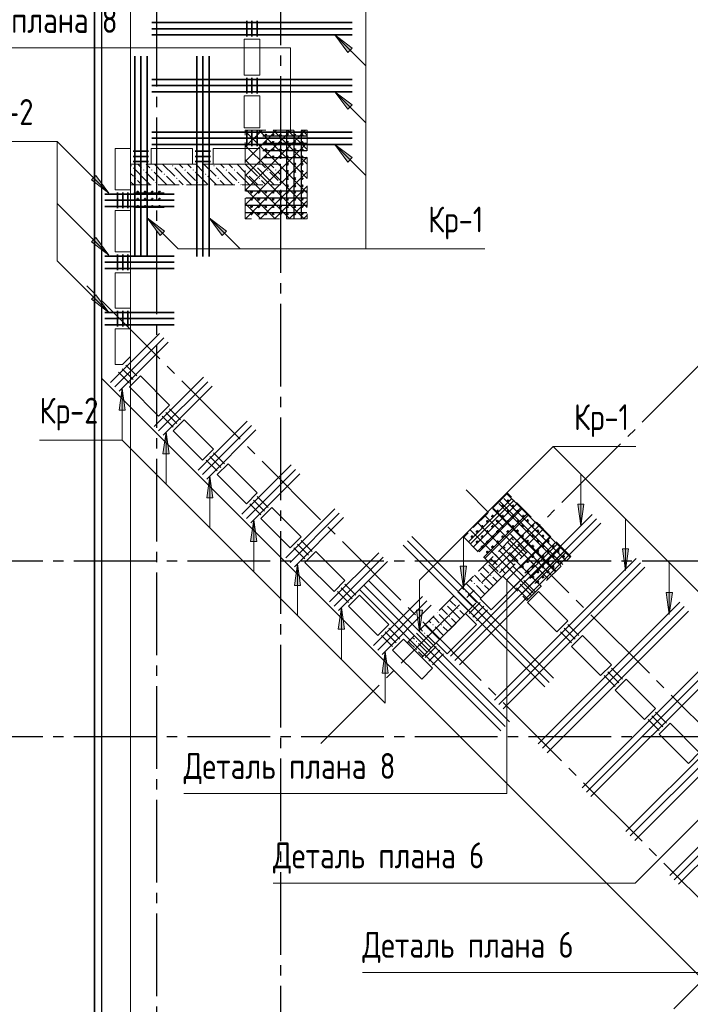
# Model space of a CAD drawing. Header units: millimetres. Extents: x 0 to 43617, y 0 to 59400.
# Tile 4 of 29: x 6601 to 13091, y 14741 to 24268. Entities that reach past the tile are written whole.
import ezdxf

# ---------------------------------------------------------------- set-up
doc = ezdxf.new("R2010")
doc.units = ezdxf.units.MM
doc.linetypes.add('______2', pattern=[270, 200, -70])
doc.linetypes.add('______5', pattern=[1100, 800, -100, 100, -100])
for name, color, linetype, lineweight in [('S1 Стержни арматуры фон', 7, 'Continuous', 25), ('Standard', 7, 'Continuous', 25), ('Вспомогательная арматура', 7, 'Continuous', 25), ('ЖБ Пилон', 180, 'Continuous', 25), ('Оси', 40, '______5', 18), ('Позиционная метка номер позиции', 7, 'Continuous', 13), ('Поперечная арматура', 7, 'Continuous', 25), ('Поперечное армирование AW фон', 7, 'Continuous', 25), ('Примечания', 7, 'Continuous', 25)]:
    doc.layers.add(name, color=color, linetype=linetype, lineweight=lineweight)
doc.layers.add('ЖБ Перекрытие верхний уровень', color=7, linetype='Continuous', lineweight=25, true_color=0xe0e0ff)
doc.styles.add('GOST 2.304-81', font='txt')

msp = doc.modelspace()

# ---------------------------------------------------------------- hatches: boundary and pattern name
at = {"layer": 'ЖБ Пилон', "linetype": 'Continuous', "lineweight": 18, "transparency": 33554687}
for points in [[(7674.5, 22853.1), (7681, 22859.6), (7687.5, 22853.1), (7681, 22846.6)], [(7794.5, 22813.1), (7801, 22819.6), (7807.5, 22813.1), (7801, 22806.6)], [(7874.5, 22813.1), (7881, 22819.6), (7887.5, 22813.1), (7881, 22806.6)], [(7994.5, 22773.1), (8001, 22779.6), (8007.5, 22773.1), (8001, 22766.6)], [(8074.5, 22853.1), (8081, 22859.6), (8087.5, 22853.1), (8081, 22846.6)], [(8194.5, 22813.1), (8201, 22819.6), (8207.5, 22813.1), (8201, 22806.6)], [(8274.5, 22813.1), (8281, 22819.6), (8287.5, 22813.1), (8281, 22806.6)], [(8394.5, 22773.1), (8401, 22779.6), (8407.5, 22773.1), (8401, 22766.6)], [(8474.5, 22853.1), (8481, 22859.6), (8487.5, 22853.1), (8481, 22846.6)], [(8594.5, 22813.1), (8601, 22819.6), (8607.5, 22813.1), (8601, 22806.6)], [(8674.5, 22813.1), (8681, 22819.6), (8687.5, 22813.1), (8681, 22806.6)], [(8794.5, 22773.1), (8801, 22779.6), (8807.5, 22773.1), (8801, 22766.6)], [(8874.5, 22853.1), (8881, 22859.6), (8887.5, 22853.1), (8881, 22846.6)], [(8994.5, 22813.1), (9001, 22819.6), (9007.5, 22813.1), (9001, 22806.6)], [(9074.5, 22813.1), (9081, 22819.6), (9087.5, 22813.1), (9081, 22806.6)], [(7714.5, 22733.1), (7721, 22739.6), (7727.5, 22733.1), (7721, 22726.6)], [(7914.5, 22693.1), (7921, 22699.6), (7927.5, 22693.1), (7921, 22686.6)], [(8114.5, 22733.1), (8121, 22739.6), (8127.5, 22733.1), (8121, 22726.6)], [(8314.5, 22693.1), (8321, 22699.6), (8327.5, 22693.1), (8321, 22686.6)], [(8514.5, 22733.1), (8521, 22739.6), (8527.5, 22733.1), (8521, 22726.6)], [(8714.5, 22693.1), (8721, 22699.6), (8727.5, 22693.1), (8721, 22686.6)], [(8914.5, 22733.1), (8921, 22739.6), (8927.5, 22733.1), (8921, 22726.6)], [(9114.5, 22693.1), (9121, 22699.6), (9124, 22696.6), (9124, 22689.7), (9121, 22686.6)], [(11394.5, 19213.1), (11401, 19219.6), (11407.5, 19213.1), (11401, 19206.6)], [(11234.5, 19053.1), (11241, 19059.6), (11247.4, 19053.1), (11241, 19046.6)], [(11314.5, 19133.1), (11321, 19139.6), (11327.5, 19133.1), (11321, 19126.6)], [(11125.5, 19015), (11127.5, 19013.1), (11121, 19006.6), (11119, 19008.5)], [(11234.5, 18973.1), (11241, 18979.6), (11247.4, 18973.1), (11241, 18966.6)], [(11045.5, 18935), (11047.4, 18933.1), (11041, 18926.6), (11039, 18928.5)], [(11154.4, 18893.1), (11160.9, 18899.6), (11167.4, 18893.1), (11160.9, 18886.6)], [(10994.5, 18813.1), (11001, 18819.6), (11007.5, 18813.1), (11001, 18806.6)], [(11074.5, 18813.1), (11081, 18819.6), (11087.5, 18813.1), (11081, 18806.6)], [(10914.5, 18733.1), (10921, 18739.6), (10927.5, 18733.1), (10921, 18726.6)], [(10725.5, 18615), (10727.5, 18613.1), (10721, 18606.6), (10719, 18608.5)], [(10834.5, 18653.1), (10841, 18659.6), (10847.4, 18653.1), (10841, 18646.6)], [(10834.5, 18573.1), (10841, 18579.6), (10847.4, 18573.1), (10841, 18566.6)], [(10645.5, 18535), (10647.4, 18533.1), (10641, 18526.6), (10639, 18528.5)], [(10754.5, 18493.1), (10760.9, 18499.6), (10767.4, 18493.1), (10760.9, 18486.6)], [(10594.5, 18413.1), (10601, 18419.6), (10607.5, 18413.1), (10601, 18406.6)], [(10674.5, 18413.1), (10681, 18419.6), (10687.5, 18413.1), (10681, 18406.6)], [(10514.5, 18333.1), (10521, 18339.6), (10527.5, 18333.1), (10521, 18326.6)], [(10434.5, 18253.1), (10441, 18259.6), (10447.4, 18253.1), (10441, 18246.6)], [(10434.5, 18173.1), (10441, 18179.6), (10447.4, 18173.1), (10441, 18166.6)]]:
    msp.add_hatch(color=7, dxfattribs=at).paths.add_polyline_path(points, flags=16)
at = {"layer": 'Позиционная метка номер позиции', "linetype": 'Continuous', "lineweight": 13, "transparency": 33554687}
for points in [[(9777.8, 23950.3), (9650.5, 24120), (9820.2, 23992.7)], [(9777.8, 23400.3), (9650.5, 23570), (9820.2, 23442.7)], [(9777.8, 22890.3), (9650.5, 23060), (9820.2, 22932.7)], [(9777.8, 22890.3), (9650.5, 23060), (9820.2, 22932.7)], [(7336.9, 22759.7), (7464.2, 22590), (7294.5, 22717.3)], [(7961.3, 22180.5), (7834, 22350.2), (8003.7, 22222.9)], [(7961.3, 22180.5), (7834, 22350.2), (8003.7, 22222.9)], [(8561.3, 22180.5), (8434, 22350.2), (8603.7, 22222.9)], [(7336.9, 22159.7), (7464.2, 21990), (7294.5, 22117.3)], [(7336.9, 21604.7), (7464.2, 21435), (7294.5, 21562.3)], [(7336.9, 21604.7), (7464.2, 21435), (7294.5, 21562.3)], [(7563, 20490.9), (7593, 20700.9), (7623, 20490.9)], [(7987.2, 20066.7), (8017.2, 20276.7), (8047.2, 20066.7)], [(8411.5, 19642.4), (8441.5, 19852.4), (8471.5, 19642.4)], [(12062, 19580), (12032, 19370), (12002, 19580)], [(8835.7, 19218.1), (8865.8, 19428.1), (8895.8, 19218.1)], [(12493.6, 19148.4), (12463.6, 18938.4), (12433.6, 19148.4)], [(12493.6, 19148.4), (12463.6, 18938.4), (12433.6, 19148.4)], [(9260, 18793.9), (9290, 19003.9), (9320, 18793.9)], [(10925.2, 18979.2), (10895.2, 18769.2), (10865.2, 18979.2)], [(12917.9, 18724.1), (12887.9, 18514.1), (12857.9, 18724.1)], [(9684.3, 18369.6), (9714.3, 18579.6), (9744.3, 18369.6)], [(10500.9, 18554.9), (10470.9, 18344.9), (10440.9, 18554.9)], [(10500.9, 18554.9), (10470.9, 18344.9), (10440.9, 18554.9)], [(10108.5, 17945.3), (10138.5, 18155.4), (10168.5, 17945.3)], [(10108.5, 17945.3), (10138.5, 18155.4), (10168.5, 17945.3)]]:
    msp.add_hatch(color=7, dxfattribs=at).paths.add_polyline_path(points, flags=16)

# ---------------------------------------------------------------- linework, layer by layer
at = {"layer": 'S1 Стержни арматуры фон', "color": 7, "linetype": 'Continuous', "lineweight": 35, "transparency": 33554687}
for p, q in [((7880, 24240), (9818, 24240)), ((7880, 24240), (9818, 24240)), ((7880, 24180), (9818, 24180)), ((7880, 24180), (9818, 24180)), ((7880, 24120), (9818, 24120)), ((7880, 24120), (9818, 24120)), ((7714, 23914), (7714, 21976)), ((7714, 23914), (7714, 21976)), ((7774, 23914), (7774, 21976)), ((7774, 23914), (7774, 21976)), ((7834, 23914), (7834, 21976)), ((7834, 23914), (7834, 21976)), ((8314, 23914), (8314, 21976)), ((8314, 23914), (8314, 21976)), ((8374, 23914), (8374, 21976)), ((8374, 23914), (8374, 21976)), ((8434, 23914), (8434, 21976)), ((8434, 23914), (8434, 21976)), ((7880, 23690), (9818, 23690)), ((7880, 23690), (9818, 23690)), ((7880, 23630), (9818, 23630)), ((7880, 23630), (9818, 23630)), ((7880, 23570), (9818, 23570)), ((7880, 23570), (9818, 23570)), ((7880, 23180), (9818, 23180)), ((7880, 23180), (9818, 23180)), ((7880, 23120), (9818, 23120)), ((7880, 23120), (9818, 23120)), ((7880, 23060), (9818, 23060)), ((7880, 23060), (9818, 23060)), ((7424.1, 22580), (8096.1, 22580)), ((7424.1, 22520), (8096.1, 22520)), ((7424.1, 22460), (8096.1, 22460)), ((7424.1, 21980), (8096.1, 21980)), ((7424.1, 21920), (8096.1, 21920)), ((7424.1, 21860), (8096.1, 21860)), ((7424.1, 21435), (8096.1, 21435)), ((7424.1, 21375), (8096.1, 21375)), ((7424.1, 21315), (8096.1, 21315)), ((7479.2, 20756.9), (7954.4, 21232.1)), ((7521.6, 20714.5), (7996.8, 21189.6)), ((7564.1, 20672), (8039.2, 21147.2)), ((7903.5, 20332.6), (8378.6, 20807.8)), ((7945.9, 20290.2), (8421.1, 20765.4)), ((7988.3, 20247.8), (8463.5, 20722.9)), ((8327.7, 19908.3), (8802.9, 20383.5)), ((8370.2, 19865.9), (8845.3, 20341.1)), ((8412.6, 19823.5), (8887.8, 20298.7)), ((8752, 19484.1), (9227.2, 19959.3)), ((8794.4, 19441.7), (9269.6, 19916.8)), ((8836.8, 19399.2), (9312, 19874.4)), ((9176.3, 19059.8), (9651.4, 19535)), ((9218.7, 19017.4), (9693.9, 19492.6)), ((9261.1, 18975), (9736.3, 19450.1)), ((10771.5, 18109.4), (12141.8, 19479.8)), ((10771.5, 18109.4), (12141.8, 19479.8)), ((10813.9, 18067), (12184.3, 19437.4)), ((10813.9, 18067), (12184.3, 19437.4)), ((10856.3, 18024.6), (12226.7, 19395)), ((10856.3, 18024.6), (12226.7, 19395)), ((11767.1, 17897.3), (10396.7, 19267.7)), ((11767.1, 17897.3), (10396.7, 19267.7)), ((11682.2, 17812.4), (10311.8, 19182.8)), ((11682.2, 17812.4), (10311.8, 19182.8)), ((11724.6, 17854.9), (10354.3, 19225.2)), ((11724.6, 17854.9), (10354.3, 19225.2)), ((9600.5, 18635.6), (10075.7, 19110.7)), ((9642.9, 18593.1), (10118.1, 19068.3)), ((11195.7, 17685.2), (12566.1, 19055.5)), ((11195.7, 17685.2), (12566.1, 19055.5)), ((9685.4, 18550.7), (10160.5, 19025.9)), ((11238.1, 17642.7), (12608.5, 19013.1)), ((11238.1, 17642.7), (12608.5, 19013.1)), ((11280.6, 17600.3), (12650.9, 18970.7)), ((11280.6, 17600.3), (12650.9, 18970.7)), ((11300.4, 17430.6), (9930, 18801)), ((11300.4, 17430.6), (9930, 18801)), ((11342.8, 17473), (9972.4, 18843.4)), ((11342.8, 17473), (9972.4, 18843.4)), ((11257.9, 17388.2), (9887.6, 18758.6)), ((11257.9, 17388.2), (9887.6, 18758.6)), ((10024.8, 18211.3), (10500, 18686.5)), ((10067.2, 18168.9), (10542.4, 18644)), ((10109.6, 18126.4), (10584.8, 18601.6)), ((11620, 17260.9), (12990.4, 18631.3)), ((11620, 17260.9), (12990.4, 18631.3)), ((11662.4, 17218.5), (13032.8, 18588.9)), ((11662.4, 17218.5), (13032.8, 18588.9)), ((11704.8, 17176), (13075.2, 18546.4)), ((11704.8, 17176), (13075.2, 18546.4)), ((12044.2, 16836.6), (13414.6, 18207)), ((12044.2, 16836.6), (13414.6, 18207)), ((12086.7, 16794.2), (13457, 18164.6)), ((12086.7, 16794.2), (13457, 18164.6)), ((12129.1, 16751.8), (13499.5, 18122.2)), ((12129.1, 16751.8), (13499.5, 18122.2)), ((12468.5, 16412.4), (13838.9, 17782.8)), ((12468.5, 16412.4), (13838.9, 17782.8)), ((12510.9, 16369.9), (13881.3, 17740.3)), ((12510.9, 16369.9), (13881.3, 17740.3)), ((12553.4, 16327.5), (13923.7, 17697.9)), ((12553.4, 16327.5), (13923.7, 17697.9)), ((12892.8, 15988.1), (14263.1, 17358.5)), ((12892.8, 15988.1), (14263.1, 17358.5)), ((12935.2, 15945.7), (14305.6, 17316.1)), ((12935.2, 15945.7), (14305.6, 17316.1)), ((12977.6, 15903.3), (14348, 17273.6)), ((12977.6, 15903.3), (14348, 17273.6))]:
    msp.add_line(p, q, dxfattribs=at)
at = {"layer": 'Standard', "color": 254, "linetype": 'Continuous', "lineweight": 35, "true_color": 0xc4c4ff, "transparency": 33554687}
msp.add_lwpolyline([(7324.1, 10030.1), (33149, 10030.1), (33149, 57295), (7324.1, 57295), (7324.1, 10030.1)], dxfattribs=at)
at = {"layer": 'Standard', "color": 7, "linetype": 'Continuous', "lineweight": 25, "transparency": 33554687}
msp.add_lwpolyline([(7394, 10100), (33074, 10100), (33074, 57220), (7394, 57220), (7394, 10100)], dxfattribs=at)
at = {"layer": 'Standard', "color": 7, "linetype": 'Continuous', "lineweight": 13, "transparency": 33554687}
msp.add_lwpolyline([(7674, 10380), (33074, 10380), (33074, 57220), (7674, 57220), (7674, 10380)], dxfattribs=at)
at = {"layer": 'Вспомогательная арматура', "color": 7, "linetype": 'Continuous', "lineweight": 25, "transparency": 33554687}
for p, q in [((9184, 23195), (9184, 22345)), ((9254, 23195), (9254, 22345)), ((9324, 23195), (9324, 22345)), ((9379, 23140), (8954, 23140)), ((9379, 23070), (8954, 23070)), ((9379, 23000), (8954, 23000)), ((9379, 22930), (8954, 22930)), ((7999, 22590), (7704, 22590)), ((9379, 22610), (8789, 22610)), ((7999, 22520), (7704, 22520)), ((9379, 22540), (8789, 22540)), ((7999, 22450), (7704, 22450)), ((9379, 22470), (8789, 22470)), ((9379, 22400), (8789, 22400)), ((11364.7, 19636.1), (10947.5, 19218.9)), ((11888, 19035), (11286.9, 19636.1)), ((11414.2, 19586.6), (10997, 19169.4)), ((11463.7, 19537.1), (11046.5, 19119.9)), ((11789, 18936), (11187.9, 19537.1)), ((11838.5, 18985.5), (11237.4, 19586.6)), ((11513.2, 19487.6), (11096, 19070.4)), ((11739.5, 19261.3), (11439, 18960.8)), ((11789, 19211.8), (11488.5, 18911.3)), ((11838.5, 19162.3), (11538, 18861.8)), ((11888, 19112.8), (11587.5, 18812.3))]:
    msp.add_line(p, q, dxfattribs=at)
at = {"layer": 'ЖБ Перекрытие верхний уровень', "color": 7, "linetype": 'Continuous', "lineweight": 18, "transparency": 33554687}
for p, q in [((7394, 28680), (7394, 20799.6)), ((8774, 23730), (8774, 24080)), ((8774, 24080), (8924, 24080)), ((8924, 24080), (8924, 23730)), ((8924, 23730), (8774, 23730)), ((8774, 23530), (8924, 23530)), ((8774, 23220), (8774, 23530)), ((8924, 23530), (8924, 23220)), ((8924, 23220), (8774, 23220)), ((7524, 22620), (7524, 23020)), ((7524, 23020), (7674, 23020)), ((7674, 23020), (7674, 22620)), ((7874, 22870), (7874, 23020)), ((7874, 23020), (8274, 23020)), ((8274, 23020), (8274, 22870)), ((8474, 23020), (8924, 23020)), ((8474, 22870), (8474, 23020)), ((8924, 23020), (8924, 22870)), ((8274, 22870), (7874, 22870)), ((8924, 22870), (8474, 22870)), ((7674, 22620), (7524, 22620)), ((7524, 22420), (7674, 22420)), ((7524, 22020), (7524, 22420)), ((7674, 22420), (7674, 22020)), ((7674, 22020), (7524, 22020)), ((7524, 21475), (7524, 21820)), ((7524, 21820), (7674, 21820)), ((7674, 21820), (7674, 21475)), ((7674, 21475), (7524, 21475)), ((7524, 20930), (7524, 21275)), ((7524, 21275), (7674, 21275)), ((7674, 21275), (7674, 21008.2)), ((7674, 21008.2), (7595.8, 20930)), ((7595.8, 20930), (7524, 20930)), ((7394, 20799.6), (10526.8, 17666.8)), ((7663, 20714.4), (7769.1, 20820.5)), ((7769.1, 20820.5), (8051.9, 20537.6)), ((7945.9, 20431.5), (7663, 20714.4)), ((8051.9, 20537.6), (7945.9, 20431.5)), ((8087.3, 20290.1), (8193.3, 20396.2)), ((8193.3, 20396.2), (8476.2, 20113.3)), ((8370.1, 20007.3), (8087.3, 20290.1)), ((8476.2, 20113.3), (8370.1, 20007.3)), ((8511.5, 19865.9), (8617.6, 19971.9)), ((8617.6, 19971.9), (8900.5, 19689.1)), ((8794.4, 19583), (8511.5, 19865.9)), ((8900.5, 19689.1), (8794.4, 19583)), ((8935.8, 19441.6), (9041.9, 19547.7)), ((9041.9, 19547.7), (9324.7, 19264.8)), ((9218.6, 19158.8), (8935.8, 19441.6)), ((9324.7, 19264.8), (9218.6, 19158.8)), ((9360.1, 19017.3), (9466.1, 19123.4)), ((9466.1, 19123.4), (9749, 18840.6)), ((9642.9, 18734.5), (9360.1, 19017.3)), ((11057.1, 18663.8), (11375.3, 18982)), ((11375.3, 18982), (11481.4, 18875.9)), ((11481.4, 18875.9), (11163.2, 18557.7)), ((9749, 18840.6), (9642.9, 18734.5)), ((9784.3, 18593.1), (9890.4, 18699.1)), ((9890.4, 18699.1), (10173.2, 18416.3)), ((11516.7, 18628.4), (11622.8, 18734.5)), ((11622.8, 18734.5), (11905.7, 18451.6)), ((10067.2, 18310.2), (9784.3, 18593.1)), ((11163.2, 18557.7), (11057.1, 18663.8)), ((11799.6, 18345.6), (11516.7, 18628.4)), ((10632.9, 18239.5), (10915.7, 18522.4)), ((10915.7, 18522.4), (11021.8, 18416.3)), ((10173.2, 18416.3), (10067.2, 18310.2)), ((11021.8, 18416.3), (10738.9, 18133.4)), ((11905.7, 18451.6), (11799.6, 18345.6)), ((11941, 18204.2), (12047.1, 18310.2)), ((12047.1, 18310.2), (12329.9, 18027.4)), ((10208.6, 18168.8), (10314.7, 18274.9)), ((10314.7, 18274.9), (10597.5, 17992)), ((10738.9, 18133.4), (10632.9, 18239.5)), ((12223.8, 17921.3), (11941, 18204.2)), ((10491.4, 17886), (10208.6, 18168.8)), ((12329.9, 18027.4), (12223.8, 17921.3)), ((10597.5, 17992), (10491.4, 17886)), ((12365.3, 17779.9), (12471.3, 17886)), ((12471.3, 17886), (12754.2, 17603.1)), ((12648.1, 17497.1), (12365.3, 17779.9)), ((10526.8, 17666.8), (15264.4, 12929.2)), ((12754.2, 17603.1), (12648.1, 17497.1)), ((12789.5, 17355.6), (12895.6, 17461.7)), ((12895.6, 17461.7), (13178.4, 17178.9)), ((13072.4, 17072.8), (12789.5, 17355.6)), ((13178.4, 17178.9), (13072.4, 17072.8))]:
    msp.add_line(p, q, dxfattribs=at)
at = {"layer": 'ЖБ Пилон', "color": 253, "linetype": '______2', "lineweight": 13, "true_color": 0xa0a0a0, "transparency": 33554687}
for p, q in [((9124, 22870), (7674, 22870)), ((7674, 22870), (7674, 22670)), ((9124, 22670), (9124, 22870)), ((7674, 22670), (9124, 22670)), ((11375.3, 19264.8), (10350, 18239.5)), ((11516.7, 19123.4), (11375.3, 19264.8)), ((10491.4, 18098.1), (11516.7, 19123.4)), ((10350, 18239.5), (10491.4, 18098.1))]:
    msp.add_line(p, q, dxfattribs=at)
at = {"layer": 'ЖБ Пилон', "color": 9, "linetype": 'Continuous', "lineweight": 18, "true_color": 0xc7c7c7, "transparency": 33554687}
for p, q in [((7744.1, 22870), (7781, 22833.1)), ((7860.9, 22833.1), (7824.1, 22870)), ((7904.1, 22870), (7981, 22793.1)), ((7984.1, 22870), (8101, 22753.1)), ((8144.1, 22870), (8181, 22833.1)), ((8260.9, 22833.1), (8224.1, 22870)), ((8304.1, 22870), (8381, 22793.1)), ((8384.1, 22870), (8501, 22753.1)), ((8544.1, 22870), (8581, 22833.1)), ((8660.9, 22833.1), (8624.1, 22870)), ((8704.1, 22870), (8781, 22793.1)), ((8784.1, 22870), (8901, 22753.1)), ((8944.1, 22870), (8981, 22833.1)), ((9060.9, 22833.1), (9024.1, 22870)), ((9104.1, 22870), (9124, 22850.1)), ((7674, 22780.1), (7701, 22753.1)), ((7821, 22713.1), (7701, 22833.1)), ((7821, 22793.1), (7901, 22713.1)), ((7901, 22793.1), (8021, 22673.1)), ((8221, 22713.1), (8101, 22833.1)), ((8221, 22793.1), (8301, 22713.1)), ((8301, 22793.1), (8421, 22673.1)), ((8621, 22713.1), (8501, 22833.1)), ((8621, 22793.1), (8701, 22713.1)), ((8701, 22793.1), (8821, 22673.1)), ((9021, 22713.1), (8901, 22833.1)), ((9021, 22793.1), (9101, 22713.1)), ((9101, 22793.1), (9124, 22770.1)), ((7704.1, 22670), (7674, 22700.1)), ((7741, 22713.1), (7784.1, 22670)), ((7821, 22713.1), (7864.1, 22670)), ((7944.1, 22670), (7941, 22673.1)), ((8104.1, 22670), (8021, 22753.1)), ((8141, 22713.1), (8184.1, 22670)), ((8221, 22713.1), (8264.1, 22670)), ((8344.1, 22670), (8341, 22673.1)), ((8504.1, 22670), (8421, 22753.1)), ((8541, 22713.1), (8584.1, 22670)), ((8621, 22713.1), (8664.1, 22670)), ((8744.1, 22670), (8741, 22673.1)), ((8904.1, 22670), (8821, 22753.1)), ((8941, 22713.1), (8984.1, 22670)), ((9021, 22713.1), (9064.1, 22670)), ((11362.3, 19251.8), (11381, 19233.1)), ((11282.3, 19171.8), (11301, 19153.1)), ((11421, 19113.1), (11322.3, 19211.8)), ((11421, 19193.1), (11501, 19113.1)), ((11202.3, 19091.8), (11221, 19073.1)), ((11341, 19033.1), (11242.3, 19131.8)), ((11341, 19113.1), (11421, 19033.1)), ((11421, 19113.1), (11463.7, 19070.4)), ((11082.3, 18971.8), (11141, 18913.1)), ((11141, 18993.1), (11260.9, 18873.1)), ((11181, 19033.1), (11162.3, 19051.8)), ((11221, 18993.1), (11181, 19033.1)), ((11260.9, 19033.1), (11341, 18953.1)), ((11341, 19033.1), (11383.7, 18990.4)), ((11421, 19033.1), (11423.7, 19030.4)), ((11021, 18873.1), (11002.3, 18891.8)), ((11060.9, 18833.1), (11021, 18873.1)), ((11060.9, 18913.1), (11181, 18793.1)), ((11181, 18873.1), (11223.7, 18830.4)), ((11260.9, 18953.1), (11303.7, 18910.4)), ((10882.3, 18771.8), (10901, 18753.1)), ((11021, 18713.1), (10922.3, 18811.8)), ((10962.3, 18851.8), (10981, 18833.1)), ((11021, 18793.1), (11101, 18713.1)), ((11101, 18793.1), (11143.7, 18750.4)), ((10802.3, 18691.8), (10821, 18673.1)), ((10941, 18633.1), (10842.3, 18731.8)), ((10941, 18713.1), (11021, 18633.1)), ((11021, 18713.1), (11063.7, 18670.4)), ((10741, 18593.1), (10860.9, 18473.1)), ((10781, 18633.1), (10762.3, 18651.8)), ((10821, 18593.1), (10781, 18633.1)), ((10860.9, 18633.1), (10941, 18553.1)), ((10941, 18633.1), (10983.7, 18590.4)), ((11021, 18633.1), (11023.7, 18630.4)), ((10621, 18473.1), (10602.3, 18491.8)), ((10660.9, 18513.1), (10781, 18393.1)), ((10682.3, 18571.8), (10741, 18513.1)), ((10860.9, 18553.1), (10903.7, 18510.4)), ((10621, 18313.1), (10522.3, 18411.8)), ((10562.3, 18451.8), (10581, 18433.1)), ((10660.9, 18433.1), (10621, 18473.1)), ((10621, 18393.1), (10701, 18313.1)), ((10701, 18393.1), (10743.7, 18350.4)), ((10781, 18473.1), (10823.7, 18430.4)), ((10402.3, 18291.8), (10421, 18273.1)), ((10541, 18233.1), (10442.3, 18331.8)), ((10482.3, 18371.8), (10501, 18353.1)), ((10541, 18313.1), (10621, 18233.1)), ((10621, 18313.1), (10663.7, 18270.4)), ((10381, 18233.1), (10362.3, 18251.8)), ((10421, 18193.1), (10381, 18233.1)), ((10460.9, 18233.1), (10541, 18153.1)), ((10541, 18233.1), (10583.7, 18190.4)), ((10621, 18233.1), (10623.7, 18230.4)), ((10460.9, 18153.1), (10503.7, 18110.4))]:
    msp.add_line(p, q, dxfattribs=at)
at = {"layer": 'Оси', "color": 8, "linetype": '______5', "lineweight": -3, "transparency": 33554687}
for p, q in [((9124, 57820), (9124, 7100)), ((7924, 57420), (7924, 7100)), ((9515.6, 17263.7), (28171.9, 35920)), ((12153.1, 13919.1), (31163, 32929)), ((16513.2, 12429.9), (7199.9, 21743.2)), ((17361.8, 13278.4), (10922.8, 19717.4)), ((33224, 19030), (4600, 19030)), ((33224, 17330), (4600, 17330)), ((9515.6, 17263.7), (9515.6, 17263.7)), ((9515.6, 17263.7), (9515.6, 17263.7))]:
    msp.add_line(p, q, dxfattribs=at)
at = {"layer": 'Позиционная метка номер позиции', "color": 7, "linetype": 'Continuous', "lineweight": 13, "transparency": 33554687}
for p, q in [((9650.5, 24120), (9950.5, 23820)), ((9650.5, 24120), (9650.5, 24120)), ((9650.5, 24120), (9650.5, 24120)), ((9650.5, 24120), (9650.5, 24120)), ((9650.5, 24120), (9820.2, 23992.7)), ((9777.8, 23950.3), (9650.5, 24120)), ((9820.2, 23992.7), (9777.8, 23950.3)), ((9799, 23971.5), (9809.6, 23960.9)), ((9650.5, 23570), (9950.5, 23270)), ((9650.5, 23570), (9650.5, 23570)), ((9650.5, 23570), (9650.5, 23570)), ((9650.5, 23570), (9650.5, 23570)), ((9650.5, 23570), (9820.2, 23442.7)), ((9777.8, 23400.3), (9650.5, 23570)), ((9820.2, 23442.7), (9777.8, 23400.3)), ((9799, 23421.5), (9809.6, 23410.9)), ((7464.2, 22590), (6964.2, 23090)), ((9650.5, 23060), (9650.5, 23060)), ((9650.5, 23060), (9650.5, 23060)), ((9650.5, 23060), (9650.5, 23060)), ((9650.5, 23060), (9820.2, 22932.7)), ((9777.8, 22890.3), (9650.5, 23060)), ((9650.5, 23060), (9950.5, 22760)), ((9650.5, 23060), (9650.5, 23060)), ((9650.5, 23060), (9650.5, 23060)), ((9650.5, 23060), (9650.5, 23060)), ((9650.5, 23060), (9820.2, 22932.7)), ((9777.8, 22890.3), (9650.5, 23060)), ((9820.2, 22932.7), (9777.8, 22890.3)), ((9820.2, 22932.7), (9777.8, 22890.3)), ((9799, 22911.5), (9809.6, 22900.9)), ((9799, 22911.5), (9809.6, 22900.9)), ((7294.5, 22717.3), (7336.9, 22759.7)), ((7464.2, 22590), (7294.5, 22717.3)), ((7315.7, 22738.5), (7305.1, 22749.1)), ((7336.9, 22759.7), (7464.2, 22590)), ((7464.2, 22590), (7464.2, 22590)), ((7464.2, 22590), (7464.2, 22590)), ((7464.2, 22590), (7464.2, 22590)), ((7464.2, 21990), (6964.2, 22490)), ((7834, 22350.2), (7834, 22350.2)), ((7834, 22350.2), (7834, 22350.2)), ((7834, 22350.2), (7834, 22350.2)), ((7834, 22350.2), (8003.7, 22222.9)), ((7961.3, 22180.5), (7834, 22350.2)), ((7834, 22350.2), (8134, 22050.2)), ((7834, 22350.2), (7834, 22350.2)), ((7834, 22350.2), (7834, 22350.2)), ((7834, 22350.2), (7834, 22350.2)), ((7834, 22350.2), (8003.7, 22222.9)), ((7961.3, 22180.5), (7834, 22350.2)), ((8434, 22350.2), (8734, 22050.2)), ((8434, 22350.2), (8434, 22350.2)), ((8434, 22350.2), (8434, 22350.2)), ((8434, 22350.2), (8434, 22350.2)), ((8434, 22350.2), (8603.7, 22222.9)), ((8561.3, 22180.5), (8434, 22350.2)), ((8003.7, 22222.9), (7961.3, 22180.5)), ((8003.7, 22222.9), (7961.3, 22180.5)), ((7982.5, 22201.7), (7993.1, 22191.1)), ((7982.5, 22201.7), (7993.1, 22191.1)), ((8603.7, 22222.9), (8561.3, 22180.5)), ((8582.5, 22201.7), (8593.1, 22191.1)), ((7294.5, 22117.3), (7336.9, 22159.7)), ((7464.2, 21990), (7294.5, 22117.3)), ((7315.7, 22138.5), (7305.1, 22149.1)), ((7336.9, 22159.7), (7464.2, 21990)), ((7464.2, 21435), (6964.2, 21935)), ((7464.2, 21990), (7464.2, 21990)), ((7464.2, 21990), (7464.2, 21990)), ((7464.2, 21990), (7464.2, 21990)), ((7294.5, 21562.3), (7336.9, 21604.7)), ((7294.5, 21562.3), (7336.9, 21604.7)), ((7464.2, 21435), (7294.5, 21562.3)), ((7464.2, 21435), (7294.5, 21562.3)), ((7315.7, 21583.5), (7305.1, 21594.1)), ((7315.7, 21583.5), (7305.1, 21594.1)), ((7336.9, 21604.7), (7464.2, 21435)), ((7336.9, 21604.7), (7464.2, 21435)), ((7464.2, 21435), (7464.2, 21435)), ((7464.2, 21435), (7464.2, 21435)), ((7464.2, 21435), (7464.2, 21435)), ((7464.2, 21435), (7464.2, 21435)), ((7464.2, 21435), (7464.2, 21435)), ((7464.2, 21435), (7464.2, 21435)), ((7563, 20490.9), (7593, 20700.9)), ((7593, 20700.9), (7593, 20700.9)), ((7593, 20700.9), (7593, 20700.9)), ((7593, 20700.9), (7593, 20700.9)), ((7593, 20700.9), (7623, 20490.9)), ((7623, 20490.9), (7563, 20490.9)), ((7593, 20490.9), (7593, 20475.9)), ((7987.2, 20066.7), (8017.2, 20276.7)), ((8017.2, 20276.7), (8017.2, 19776.7)), ((8017.2, 20276.7), (8017.2, 20276.7)), ((8017.2, 20276.7), (8017.2, 20276.7)), ((8017.2, 20276.7), (8017.2, 20276.7)), ((8017.2, 20276.7), (8047.2, 20066.7)), ((8047.2, 20066.7), (7987.2, 20066.7)), ((8017.2, 20066.7), (8017.2, 20051.7)), ((8411.5, 19642.4), (8441.5, 19852.4)), ((8441.5, 19852.4), (8441.5, 19352.4)), ((8441.5, 19852.4), (8441.5, 19852.4)), ((8441.5, 19852.4), (8441.5, 19852.4)), ((8441.5, 19852.4), (8441.5, 19852.4)), ((8441.5, 19852.4), (8471.5, 19642.4)), ((12032, 19370), (12032, 19870)), ((8471.5, 19642.4), (8411.5, 19642.4)), ((8441.5, 19642.4), (8441.5, 19627.4)), ((12032, 19370), (12002, 19580)), ((12002, 19580), (12062, 19580)), ((12032, 19580), (12032, 19595)), ((12062, 19580), (12032, 19370)), ((12463.6, 18938.4), (12463.6, 19438.4)), ((8835.7, 19218.1), (8865.8, 19428.1)), ((8865.8, 19428.1), (8865.8, 18928.1)), ((8865.8, 19428.1), (8865.8, 19428.1)), ((8865.8, 19428.1), (8865.8, 19428.1)), ((8865.8, 19428.1), (8865.8, 19428.1)), ((8865.8, 19428.1), (8895.8, 19218.1)), ((12032, 19370), (12032, 19370)), ((12032, 19370), (12032, 19370)), ((12032, 19370), (12032, 19370)), ((10895.2, 18769.2), (10895.2, 19269.2)), ((8895.8, 19218.1), (8835.7, 19218.1)), ((8865.8, 19218.1), (8865.8, 19203.1)), ((12463.6, 18938.4), (12433.6, 19148.4)), ((12433.6, 19148.4), (12493.6, 19148.4)), ((12463.6, 18938.4), (12433.6, 19148.4)), ((12433.6, 19148.4), (12493.6, 19148.4)), ((12463.6, 19148.4), (12463.6, 19163.4)), ((12463.6, 19148.4), (12463.6, 19163.4)), ((12493.6, 19148.4), (12463.6, 18938.4)), ((12493.6, 19148.4), (12463.6, 18938.4)), ((9260, 18793.9), (9290, 19003.9)), ((9290, 19003.9), (9290, 18503.9)), ((9290, 19003.9), (9290, 19003.9)), ((9290, 19003.9), (9290, 19003.9)), ((9290, 19003.9), (9290, 19003.9)), ((9290, 19003.9), (9320, 18793.9)), ((10895.2, 18769.2), (10865.2, 18979.2)), ((10865.2, 18979.2), (10925.2, 18979.2)), ((10895.2, 18979.2), (10895.2, 18994.2)), ((10925.2, 18979.2), (10895.2, 18769.2)), ((12887.9, 18514.1), (12887.9, 19014.1)), ((12463.6, 18938.4), (12463.6, 18938.4)), ((12463.6, 18938.4), (12463.6, 18938.4)), ((12463.6, 18938.4), (12463.6, 18938.4)), ((12463.6, 18938.4), (12463.6, 18938.4)), ((12463.6, 18938.4), (12463.6, 18938.4)), ((12463.6, 18938.4), (12463.6, 18938.4)), ((9320, 18793.9), (9260, 18793.9)), ((9290, 18793.9), (9290, 18778.9)), ((10470.9, 18344.9), (10470.9, 18844.9)), ((10895.2, 18769.2), (10895.2, 18769.2)), ((10895.2, 18769.2), (10895.2, 18769.2)), ((10895.2, 18769.2), (10895.2, 18769.2)), ((12887.9, 18514.1), (12857.9, 18724.1)), ((12857.9, 18724.1), (12917.9, 18724.1)), ((12887.9, 18724.1), (12887.9, 18739.1)), ((12917.9, 18724.1), (12887.9, 18514.1)), ((9684.3, 18369.6), (9714.3, 18579.6)), ((9714.3, 18579.6), (9714.3, 18079.6)), ((9714.3, 18579.6), (9714.3, 18579.6)), ((9714.3, 18579.6), (9714.3, 18579.6)), ((9714.3, 18579.6), (9714.3, 18579.6)), ((9714.3, 18579.6), (9744.3, 18369.6)), ((10470.9, 18344.9), (10440.9, 18554.9)), ((10440.9, 18554.9), (10500.9, 18554.9)), ((10470.9, 18344.9), (10440.9, 18554.9)), ((10440.9, 18554.9), (10500.9, 18554.9)), ((10470.9, 18554.9), (10470.9, 18569.9)), ((10470.9, 18554.9), (10470.9, 18569.9)), ((10500.9, 18554.9), (10470.9, 18344.9)), ((10500.9, 18554.9), (10470.9, 18344.9)), ((12887.9, 18514.1), (12887.9, 18514.1)), ((12887.9, 18514.1), (12887.9, 18514.1)), ((12887.9, 18514.1), (12887.9, 18514.1)), ((9744.3, 18369.6), (9684.3, 18369.6)), ((9714.3, 18369.6), (9714.3, 18354.6)), ((10470.9, 18344.9), (10470.9, 18344.9)), ((10470.9, 18344.9), (10470.9, 18344.9)), ((10470.9, 18344.9), (10470.9, 18344.9)), ((10470.9, 18344.9), (10470.9, 18344.9)), ((10470.9, 18344.9), (10470.9, 18344.9)), ((10470.9, 18344.9), (10470.9, 18344.9)), ((10108.5, 17945.3), (10138.5, 18155.4)), ((10108.5, 17945.3), (10138.5, 18155.4)), ((10138.5, 18155.4), (10138.5, 17655.4)), ((10138.5, 18155.4), (10138.5, 18155.4)), ((10138.5, 18155.4), (10138.5, 18155.4)), ((10138.5, 18155.4), (10138.5, 18155.4)), ((10138.5, 18155.4), (10168.5, 17945.3)), ((10138.5, 18155.4), (10138.5, 18155.4)), ((10138.5, 18155.4), (10138.5, 18155.4)), ((10138.5, 18155.4), (10138.5, 18155.4)), ((10138.5, 18155.4), (10168.5, 17945.3)), ((10168.5, 17945.3), (10108.5, 17945.3)), ((10168.5, 17945.3), (10108.5, 17945.3)), ((10138.5, 17945.3), (10138.5, 17930.4)), ((10138.5, 17945.3), (10138.5, 17930.4))]:
    msp.add_line(p, q, dxfattribs=at)
for points in [[(7834, 29451.5), (8134, 29751.5), (9950.5, 29751.5), (9950.5, 22050.2), (11104, 22050.2)], [(7464.2, 21435), (6964.2, 21935), (6964.2, 23090), (6164.2, 23090)], [(9650.5, 23060), (9950.5, 22760), (9950.5, 22050.2), (11104, 22050.2)], [(7834, 22350.2), (8134, 22050.2), (11104, 22050.2)], [(7593, 20700.9), (7593, 20200.9), (6793, 20200.9)], [(10138.5, 18155.4), (10138.5, 17655.4), (7593, 20200.9), (6793, 20200.9)], [(10470.9, 18344.9), (10470.9, 18844.9), (11764, 20138), (12564, 20138)], [(12463.6, 18938.4), (12463.6, 19438.4), (11764, 20138), (12564, 20138)], [(14973.8, 16428.2), (14973.8, 16928.2), (11764, 20138), (12564, 20138)], [(15760.3, 13055.5), (16260.3, 13055.5), (17553.4, 14348.6), (15362.7, 16539.3), (11764, 20138)], [(16508, 14894), (16508, 15394), (15362.7, 16539.3), (11764, 20138)]]:
    msp.add_lwpolyline(points, dxfattribs=at)
at = {"layer": 'Поперечная арматура', "color": 7, "linetype": 'Continuous', "lineweight": 50, "transparency": 33554687}
for centre in [(8984, 23150), (9054, 23150), (9124, 23150), (9194, 23150), (9264, 23150), (9334, 23150), (8984, 23080), (9054, 23080), (9124, 23080), (9194, 23080), (9264, 23080), (9334, 23080), (8984, 23010), (9054, 23010), (9124, 23010), (9194, 23010), (9264, 23010), (9334, 23010), (8984, 22940), (9054, 22940), (9124, 22940), (9194, 22940), (9194, 22870), (9264, 22940), (9264, 22870), (9334, 22940), (9334, 22870), (9194, 22800), (9264, 22800), (9334, 22800), (9194, 22730), (9264, 22730), (9334, 22730), (7744, 22600), (7814, 22600), (7884, 22600), (7954, 22600), (8844, 22600), (8914, 22600), (8984, 22600), (9054, 22600), (9124, 22600), (9194, 22660), (9194, 22600), (9264, 22660), (9264, 22600), (9334, 22660), (9334, 22600), (7744, 22530), (7814, 22530), (7884, 22530), (7954, 22530), (8844, 22530), (8914, 22530), (8984, 22530), (9054, 22530), (9124, 22530), (9194, 22530), (9264, 22530), (9334, 22530), (7744, 22460), (7814, 22460), (7884, 22460), (7954, 22460), (8844, 22460), (8844, 22390), (8914, 22460), (8914, 22390), (8984, 22460), (8984, 22390), (9054, 22460), (9054, 22390), (9124, 22460), (9124, 22390), (9194, 22460), (9194, 22390), (9264, 22460), (9264, 22390), (9334, 22460), (9334, 22390), (11276.3, 19561.8), (11325.8, 19611.3), (11375.3, 19561.8), (11177.3, 19462.8), (11226.8, 19512.3), (11276.3, 19462.8), (11325.8, 19512.3), (11375.3, 19462.8), (11424.8, 19512.3), (11474.3, 19462.8), (11078.3, 19363.8), (11127.8, 19413.3), (11177.3, 19363.8), (11226.8, 19413.3), (11276.3, 19363.8), (11325.8, 19413.3), (11375.3, 19363.8), (11424.8, 19413.3), (11467.2, 19370.9), (11516.7, 19420.4), (11566.2, 19370.9), (10979.3, 19264.8), (11028.8, 19314.3), (11078.3, 19264.8), (11127.8, 19314.3), (11177.3, 19264.8), (11226.8, 19314.3), (11276.3, 19264.8), (11325.8, 19314.3), (11417.7, 19321.4), (11467.2, 19271.9), (11516.7, 19321.4), (11566.2, 19271.9), (11615.7, 19321.4), (11665.2, 19271.9), (11028.8, 19215.4), (11078.3, 19165.9), (11127.8, 19215.4), (11177.3, 19165.9), (11226.8, 19215.4), (11516.7, 19222.4), (11566.2, 19172.9), (11615.7, 19222.4), (11665.2, 19172.9), (11714.7, 19222.4), (11764.2, 19172.9), (11127.8, 19116.4), (11566.2, 19073.9), (11615.7, 19123.4), (11665.2, 19073.9), (11714.7, 19123.4), (11764.2, 19073.9), (11813.7, 19123.4), (11863.2, 19073.9), (11467.2, 18974.9), (11516.7, 19024.4), (11566.2, 18974.9), (11615.7, 19024.4), (11665.2, 18974.9), (11714.7, 19024.4), (11764.2, 18974.9), (11813.7, 19024.4), (11516.7, 18925.4), (11566.2, 18875.9), (11615.7, 18925.4), (11665.2, 18875.9), (11714.7, 18925.4), (11615.7, 18826.4)]:
    msp.add_circle(centre, 5, dxfattribs=at)
at = {"layer": 'Поперечное армирование AW фон', "color": 7, "linetype": 'Continuous', "lineweight": 35, "transparency": 33554687}
for p, q in [((8799, 24255), (8799, 24105)), ((8849, 24255), (8849, 24105)), ((8899, 24255), (8899, 24105)), ((8799, 23705), (8799, 23555)), ((8849, 23705), (8849, 23555)), ((8899, 23705), (8899, 23555)), ((8799, 23195), (8799, 23045)), ((8849, 23195), (8849, 23045)), ((8899, 23195), (8899, 23045)), ((7699, 22995), (7849, 22995)), ((8299, 22995), (8449, 22995)), ((7699, 22945), (7849, 22945)), ((7699, 22895), (7849, 22895)), ((8299, 22945), (8449, 22945)), ((8299, 22895), (8449, 22895)), ((7549, 22445), (7549, 22595)), ((7599, 22445), (7599, 22595)), ((7649, 22445), (7649, 22595)), ((7549, 21845), (7549, 21995)), ((7599, 21845), (7599, 21995)), ((7649, 21845), (7649, 21995)), ((7549, 21300), (7549, 21450)), ((7599, 21300), (7599, 21450)), ((7649, 21300), (7649, 21450)), ((7592.3, 20891.2), (7698.4, 20785.1)), ((7627.7, 20926.6), (7733.7, 20820.5)), ((7556.9, 20855.8), (7663, 20749.8)), ((8051.9, 20502.3), (8158, 20396.2)), ((7981.2, 20431.6), (8087.3, 20325.5)), ((8016.6, 20466.9), (8122.6, 20360.9)), ((8405.5, 20007.3), (8511.5, 19901.2)), ((8440.8, 20042.7), (8546.9, 19936.6)), ((8476.2, 20078), (8582.2, 19972)), ((8900.4, 19653.8), (9006.5, 19547.7)), ((8829.7, 19583), (8935.8, 19477)), ((8865.1, 19618.4), (8971.2, 19512.3)), ((9254, 19158.8), (9360.1, 19052.7)), ((9289.4, 19194.1), (9395.4, 19088.1)), ((9324.7, 19229.5), (9430.8, 19123.4)), ((9713.6, 18769.9), (9819.7, 18663.8)), ((9749, 18805.2), (9855, 18699.2)), ((11410.7, 18769.9), (11516.7, 18663.8)), ((11446, 18805.2), (11552.1, 18699.2)), ((11481.4, 18840.6), (11587.5, 18734.5)), ((9678.3, 18734.5), (9784.3, 18628.4)), ((11057.1, 18628.4), (10951.1, 18522.4)), ((11092.5, 18593.1), (10986.4, 18487)), ((11127.8, 18557.7), (11021.8, 18451.7)), ((11905.7, 18416.3), (12011.7, 18310.3)), ((10102.5, 18310.3), (10208.6, 18204.2)), ((10137.9, 18345.6), (10243.9, 18239.5)), ((10173.2, 18381), (10279.3, 18274.9)), ((11834.9, 18345.6), (11941, 18239.5)), ((11870.3, 18381), (11976.4, 18274.9)), ((10632.9, 18204.2), (10526.8, 18098.1)), ((10668.2, 18168.8), (10562.1, 18062.8)), ((10703.6, 18133.5), (10597.5, 18027.4)), ((12259.2, 17921.3), (12365.3, 17815.3)), ((12294.6, 17956.7), (12400.6, 17850.6)), ((12329.9, 17992.1), (12436, 17886)), ((12718.8, 17532.4), (12824.9, 17426.4)), ((12754.2, 17567.8), (12860.2, 17461.7)), ((12683.5, 17497.1), (12789.5, 17391))]:
    msp.add_line(p, q, dxfattribs=at)
at = {"layer": 'Примечания', "color": 252, "linetype": 'Continuous', "lineweight": 13, "true_color": 0x8f8f8f, "transparency": 33554687}
for p, q in [((8784, 23176.2), (8807.8, 23200)), ((8784, 23036.2), (8947.8, 23200)), ((8784, 22896.2), (9087.8, 23200)), ((8784, 23190.1), (9141, 22833.2)), ((8860.9, 22833.2), (9227.8, 23200)), ((8914.1, 23200), (9281, 22833.2)), ((9001, 22833.2), (9367.8, 23200)), ((9054.1, 23200), (9384, 22870.1)), ((9194.1, 23200), (9384, 23010.1)), ((9334.1, 23200), (9384, 23150.1)), ((9141, 22833.2), (9384, 23076.2)), ((8784, 23050.1), (9001, 22833.2)), ((8784, 22910.1), (8860.9, 22833.2)), ((9281, 22833.2), (9384, 22936.2)), ((8784, 22756.2), (8860.9, 22833.2)), ((8784, 22616.2), (9001, 22833.2)), ((8784, 22476.2), (9141, 22833.2)), ((8784, 22770.1), (9214.1, 22340)), ((8787.8, 22340), (9281, 22833.2)), ((8860.9, 22833.2), (9354.1, 22340)), ((8927.8, 22340), (9384, 22796.2)), ((9001, 22833.2), (9384, 22450.1)), ((9141, 22833.2), (9384, 22590.1)), ((9281, 22833.2), (9384, 22730.1)), ((8784, 22630.1), (9074.1, 22340)), ((9067.8, 22340), (9384, 22656.2)), ((8784, 22490.1), (8934.1, 22340)), ((9207.8, 22340), (9384, 22516.2)), ((8784, 22350.1), (8794.1, 22340)), ((9347.8, 22340), (9384, 22376.2)), ((11315.4, 19678.7), (11927.1, 19067.1)), ((10963.6, 19195.8), (11387.8, 19620)), ((11033.6, 19125.8), (11457.8, 19550)), ((11175.4, 19538.7), (11787.1, 18927)), ((11245.4, 19608.7), (11857.1, 18997)), ((11103.6, 19055.8), (11527.8, 19480)), ((11105.4, 19468.7), (11717.1, 18857)), ((11035.4, 19398.7), (11647.1, 18787)), ((11173.6, 18985.8), (11597.8, 19410)), ((11243.6, 18915.8), (11667.8, 19340)), ((10965.4, 19328.7), (11577.1, 18717)), ((11313.6, 18845.8), (11737.8, 19270)), ((11383.6, 18775.8), (11807.8, 19200)), ((11453.6, 18705.8), (11877.8, 19130))]:
    msp.add_line(p, q, dxfattribs=at)
at = {"layer": 'Примечания', "color": 7, "linetype": '______2', "lineweight": 13, "transparency": 33554687}
for p, q in [((8784, 22340), (8784, 23200)), ((8784, 23200), (9384, 23200)), ((9384, 23200), (9384, 22340)), ((9384, 22340), (8784, 22340)), ((11322.3, 19685.6), (10898, 19261.3)), ((11933.9, 19073.9), (11322.3, 19685.6)), ((10898, 19261.3), (11509.7, 18649.7)), ((11509.7, 18649.7), (11933.9, 19073.9))]:
    msp.add_line(p, q, dxfattribs=at)
at = {"layer": 'Примечания', "color": 7, "linetype": 'Continuous', "lineweight": 13, "transparency": 33554687}
for points in [[(5498.7, 23996.7), (9222.7, 23996.7), (9222.7, 23200)], [(11316.4, 18842.9), (11316.4, 16779.5), (8188.3, 16779.5)], [(9053.3, 15914.5), (12557.5, 15914.5), (13517.9, 16874.8)], [(9918.3, 15049.4), (13422.5, 15049.4), (14382.9, 16009.8)]]:
    msp.add_lwpolyline(points, dxfattribs=at)

# ---------------------------------------------------------------- texts
at = {"layer": 'Standard', "color": 7, "linetype": 'Continuous', "lineweight": 25, "transparency": 33554687, "char_height": 250, "attachment_point": 7, "style": 'GOST 2.304-81'}
for s, insert, width in [('Кр-2', (6164.2, 23181.7), 728.949), ('Кр-1', (10554, 22141.9), 675.671), ('Кр-2', (6793, 20292.6), 728.955), ('Кр-1', (11965.2, 20229.6), 675.671)]:
    msp.add_mtext(s, dxfattribs=dict(at, insert=insert, width=width))
at = {"layer": 'Примечания', "color": 7, "linetype": 'Continuous', "lineweight": 25, "transparency": 33554687, "char_height": 250, "attachment_point": 7, "style": 'GOST 2.304-81'}
for s, insert, width in [('Деталь\\~плана\\~8', (5498.7, 24088.4), 2150.153), ('Деталь\\~плана\\~8', (8188.3, 16871.1), 2150.14), ('Деталь\\~плана\\~6', (9053.3, 16006.1), 2150.153), ('Деталь\\~плана\\~6', (9918.3, 15141.1), 2150.159)]:
    msp.add_mtext(s, dxfattribs=dict(at, insert=insert, width=width))

doc.saveas('drawing.dxf')
